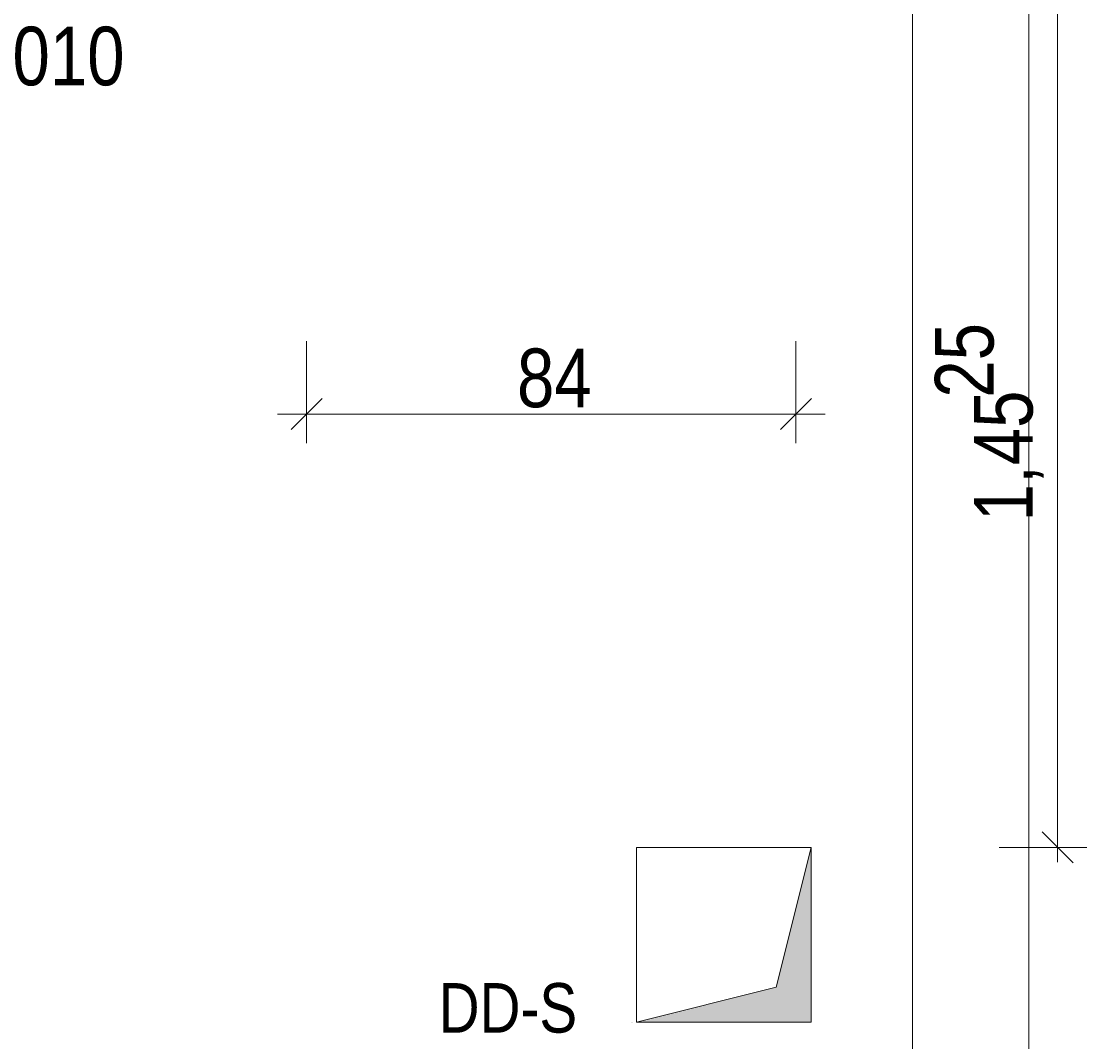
# Model space of a CAD drawing. Extents: x -720 to 300, y 62 to 1162.
# Tile 121 of 256: x -183 to -147, y 960 to 995. Entities that reach past the tile are written whole.
import ezdxf
from ezdxf.lldxf.tags import DXFTag

# ---------------------------------------------------------------- set-up
doc = ezdxf.new("R2010")
doc.units = 0
doc.layers.get('0').update_dxf_attribs({"lineweight": 13})
for name, color, linetype, lineweight, true_color in [('30 -35 Decken- 11 Durchbruch', 5, 'Continuous', 15, 0x0000ff), ('30 -35 Decken- 4 Bodenbeläge', 4, 'Continuous', 9, 0x00ffff), ('70 -76 Bemaßung- 2 Allgemein', 9, 'Continuous', 5, 0x808080)]:
    doc.layers.add(name, color=color, linetype=linetype, lineweight=lineweight, true_color=true_color)
doc.layers.add('70 -71 Achsen- 1 Gebäudeachsen', color=7, linetype='STRICHPUNKT2-A06G93UB8I', lineweight=18)
doc.layers.add('70 -75 Raumstempel- 3 Wandstempel', color=7, linetype='Continuous', lineweight=50)
doc.styles.get("Standard").update_dxf_attribs({"font": 'ARIALN.TTF'})
tags = doc.linetypes.add('STRICHPUNKT2-A06G93UB8I', pattern=[12.7, 6.35, -3.175, 0, -3.175]).pattern_tags.tags
tags[10:11] = [DXFTag(74, 4), DXFTag(75, 0), DXFTag(340, '0'), DXFTag(46, 0.0), DXFTag(50, 0.0), DXFTag(44, 0.0), DXFTag(45, 0.0)]
tags[8:9] = [DXFTag(74, 4), DXFTag(75, 0), DXFTag(340, '0'), DXFTag(46, 0.0), DXFTag(50, 0.0), DXFTag(44, 0.0), DXFTag(45, 0.0)]
tags[6:7] = [DXFTag(74, 4), DXFTag(75, 0), DXFTag(340, '0'), DXFTag(46, 0.0), DXFTag(50, 0.0), DXFTag(44, 0.0), DXFTag(45, 0.0)]
tags[4:5] = [DXFTag(74, 4), DXFTag(75, 0), DXFTag(340, '0'), DXFTag(46, 0.0), DXFTag(50, 0.0), DXFTag(44, 0.0), DXFTag(45, 0.0)]

# ---------------------------------------------------------------- blocks, each defined once
blk = doc.blocks.new('Referenz-A06G93UD8I')
at = {"layer": '30 -35 Decken- 11 Durchbruch', "color": 0, "linetype": 'Continuous', "lineweight": -2, "ltscale": 0.13}
for p, q in [((-162.333, 960.862), (-162.333, 966.862)), ((-162.333, 966.862), (-156.333, 966.862)), ((-156.333, 966.862), (-157.533, 962.062)), ((-156.333, 960.862), (-156.333, 966.862)), ((-157.533, 962.062), (-162.333, 960.862)), ((-162.333, 960.862), (-156.333, 960.862))]:
    blk.add_line(p, q, dxfattribs=at)
at = {"layer": '30 -35 Decken- 11 Durchbruch', "color": 0, "lineweight": -2}
for points in [[(-156.333, 960.862), (-157.533, 962.062), (-156.333, 966.862)], [(-157.533, 960.862), (-162.333, 960.862), (-157.533, 962.062)], [(-157.533, 960.862), (-157.533, 962.062), (-156.333, 960.862)]]:
    blk.add_solid(points, dxfattribs=at)
at = {"layer": '30 -35 Decken- 4 Bodenbeläge', "color": 0, "linetype": 'Continuous', "lineweight": -2, "ltscale": 0.13}
blk.add_line((-148.853, 907.612), (-148.853, 995.912), dxfattribs=at)
at = {"layer": '70 -71 Achsen- 1 Gebäudeachsen', "color": 0, "linetype": 'STRICHPUNKT2-A06G93UB8I', "lineweight": -2, "ltscale": 0.13}
blk.add_line((-152.853, 1084.852), (-152.853, 85.412), dxfattribs=at)
at = {"layer": '70 -76 Bemaßung- 2 Allgemein', "color": 0, "linetype": 'Continuous', "lineweight": -2, "ltscale": 0.13}
for p, q in [((-147.872, 996.412), (-147.872, 994.852)), ((-147.872, 967.923), (-147.872, 994.852)), ((-173.653, 984.243), (-173.653, 980.743)), ((-156.853, 984.243), (-156.853, 980.743)), ((-174.184, 981.213), (-173.122, 982.274)), ((-156.322, 982.274), (-157.384, 981.213)), ((-174.653, 981.743), (-172.593, 981.743)), ((-157.913, 981.743), (-172.593, 981.743)), ((-155.853, 981.743), (-157.913, 981.743)), ((-147.872, 966.362), (-147.872, 967.923)), ((-147.342, 966.332), (-148.403, 967.393)), ((-149.872, 966.862), (-146.872, 966.862))]:
    blk.add_line(p, q, dxfattribs=at)
at = {"layer": '30 -35 Decken- 11 Durchbruch', "color": 0, "linetype": 'Continuous', "lineweight": -2, "ltscale": 0.13, "insert": (-169.121, 962.204), "char_height": 1.7, "attachment_point": 1}
blk.add_mtext('{\\fArial Narrow;DD-S}', dxfattribs=at)
at = {"layer": '30 -35 Decken- 11 Durchbruch', "color": 0, "linetype": 'ByBlock', "lineweight": -2, "ltscale": 0.13, "insert": (-162.499, 960.866), "char_height": 0.0036, "attachment_point": 1}
for s in ['{\\fArial Narrow;prm3_type}', '{\\fArial Narrow;prm6_value}', '{\\fArial Narrow;prm0_type}', '{\\fArial Narrow;prm2_value}', '{\\fArial Narrow;prm3_value}', '{\\fArial Narrow;prm4_name}', '{\\fArial Narrow;prm5_value}', '{\\fArial Narrow;prm6_name}', '{\\fArial Narrow;prm1_name}', '{\\fArial Narrow;prm1_type}', '{\\fArial Narrow;IFC_UUID}', '{\\fArial Narrow;prm0_value}', '{\\fArial Narrow;prm0_name}', '{\\fArial Narrow;prm2_name}', '{\\fArial Narrow;prm2_type}', '{\\fArial Narrow;prm3_name}', '{\\fArial Narrow;prm4_type}', '{\\fArial Narrow;instanceID}', '{\\fArial Narrow;prm1_value}', '{\\fArial Narrow;prm4_value}', '{\\fArial Narrow;prm6_type}', '{\\fArial Narrow;prm7_name}', '{\\fArial Narrow;prm7_type}', '{\\fArial Narrow;prm5_name}', '{\\fArial Narrow;prm5_type}', '{\\fArial Narrow;prm7_value}']:
    blk.add_mtext(s, dxfattribs=at)
at = {"layer": '70 -75 Raumstempel- 3 Wandstempel', "color": 0, "linetype": 'Continuous', "lineweight": -2, "ltscale": 0.13, "insert": (-185.928, 995.047), "char_height": 2.01377, "attachment_point": 1}
blk.add_mtext('{\\fArial Narrow;W010}', dxfattribs=at)
at = {"layer": '70 -76 Bemaßung- 2 Allgemein', "color": 0, "linetype": 'Continuous', "lineweight": -2, "ltscale": 0.13, "char_height": 2.01377, "attachment_point": 1, "rotation": 90}
for s, insert in [('{\\fArial Narrow;25}', (-152.083, 982.307)), ('{\\fArial Narrow;1,45}', (-150.741, 978.062))]:
    blk.add_mtext(s, dxfattribs=dict(at, insert=insert))
at = {"layer": '70 -76 Bemaßung- 2 Allgemein', "color": 0, "linetype": 'Continuous', "lineweight": -2, "ltscale": 0.13, "insert": (-166.431, 983.994), "char_height": 2.01377, "attachment_point": 1}
blk.add_mtext('{\\fArial Narrow;84}', dxfattribs=at)

msp = doc.modelspace()

# ---------------------------------------------------------------- block references
at = {"color": 8, "lineweight": 13, "ltscale": 0.13, "true_color": 0x808080}
msp.add_blockref('Referenz-A06G93UD8I', (0, 0), dxfattribs=at)

doc.saveas('drawing.dxf')
